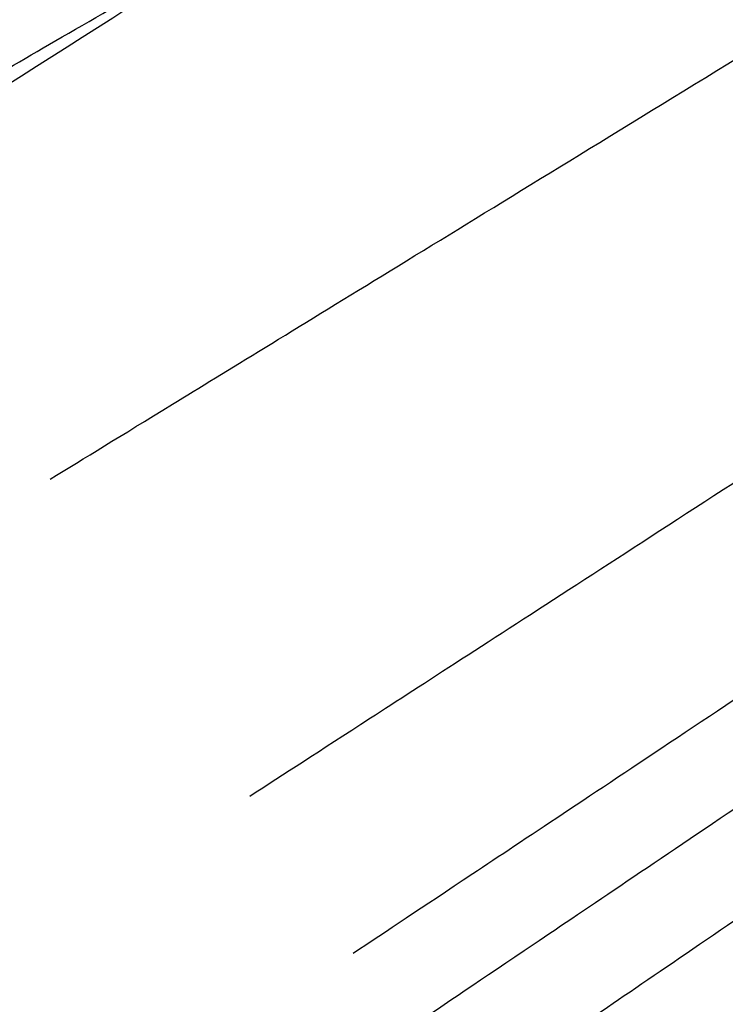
# Model space of a CAD drawing. Header units: millimetres. Extents: x -418 to 440, y -273 to 486.
# Tile 73 of 256: x -379 to -373, y -172 to -163. Entities that reach past the tile are written whole.
import ezdxf

# ---------------------------------------------------------------- set-up
doc = ezdxf.new("R2010")
doc.units = ezdxf.units.MM
doc.layers.add('mousse 2', color=7, linetype='Continuous', true_color=0x616161)

msp = doc.modelspace()

# ---------------------------------------------------------------- linework, layer by layer
at = {"layer": 'mousse 2'}
msp.add_open_spline([(-206.1565, -49.6548, 420), (-326.3823, -129.659, 420), (-379.6731, -163.5766, 384.3323)], degree=2, dxfattribs=at)
for points, weights in [([(-380.7754, -164.0457, 149.5455), (-372.4859, -159.2434, 40), (-277.3365, -104.1199, 40)], [1, 0.737265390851, 1]), ([(-378.9824, -167.0535, 149.5468), (-370.8165, -162.0461, 40), (-277.0733, -104.5614, 40)], [1, 0.737261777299, 1]), ([(-377.1257, -169.9989, 149.5482), (-369.0875, -164.7909, 40), (-276.7992, -104.9961, 40)], [1, 0.737257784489, 1]), ([(-376.1663, -171.4597, 149.549), (-368.1941, -166.1525, 40), (-276.6563, -105.2137, 40)], [1, 0.737255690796, 1]), ([(-375.683, -172.1809, 149.5493), (-367.744, -166.8247, 40), (-276.5838, -105.3218, 40)], [1, 0.737254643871, 1]), ([(-375.1887, -172.9088, 149.5497), (-367.2837, -167.5031, 40), (-276.5107, -105.4295, 40)], [1, 0.737253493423, 1]), ([(-374.7118, -173.6017, 149.5502), (-366.8397, -168.1488, 40), (-276.441, -105.5308, 40)], [1, 0.737252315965, 1]), ([(-374.2321, -174.2899, 149.5506), (-366.3931, -168.7902, 40), (-276.3707, -105.6316, 40)], [1, 0.737251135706, 1]), ([(-373.7488, -174.9744, 149.551), (-365.9431, -169.4281, 40), (-276.2999, -105.732, 40)], [1, 0.737249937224, 1]), ([(-373.2628, -175.6543, 149.5514), (-365.4906, -170.0618, 40), (-276.2284, -105.832, 40)], [1, 0.73724873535, 1])]:
    msp.add_rational_spline(points, weights, degree=2, dxfattribs=at)

doc.saveas('drawing.dxf')
